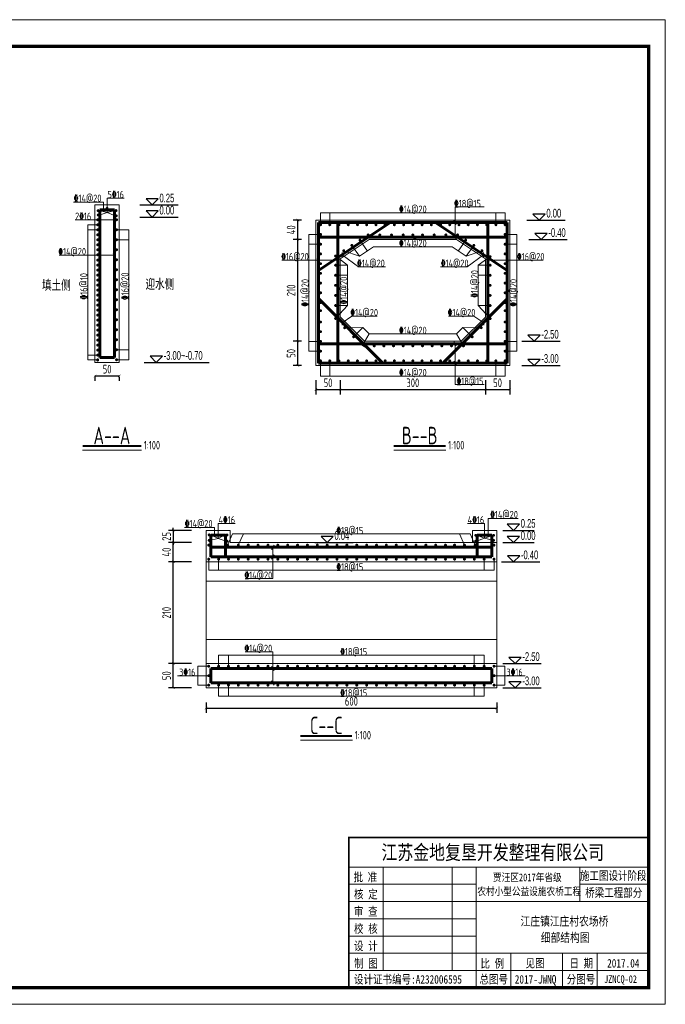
# Model space of a CAD drawing. Header units: inches. Extents: x 97745 to 142261, y 62673 to 100665.
# Tile 9 of 148: x 108122 to 109455, y 62673 to 64705. Entities that reach past the tile are written whole.
import ezdxf
from ezdxf.enums import TextEntityAlignment as Align

# ---------------------------------------------------------------- set-up
doc = ezdxf.new("R2010")
doc.units = ezdxf.units.IN
doc.header["$MEASUREMENT"] = 0
doc.layers.get('0').update_dxf_attribs({"lineweight": 15})
for name, color, linetype, lineweight in [('00、4细实线', 4, 'Continuous', 18), ('BM1', 7, 'Continuous', 15), ('文字', 7, 'Continuous', 20), ('标注', 3, 'Continuous', 18), ('细线', 7, 'Continuous', 25), ('钢筋', 1, 'Continuous', 60)]:
    doc.layers.add(name, color=color, linetype=linetype, lineweight=lineweight)
for name, color, linetype in [('1', 7, 'Continuous'), ('dim', 4, 'Continuous'), ('断面标高标注', 3, 'Continuous')]:
    doc.layers.add(name, color=color, linetype=linetype)
doc.styles.add('02、常用', font='tssdeng1.shx', dxfattribs={"width": 0.75, "bigfont": 'hztxt-01.shx'})
doc.styles.add('03、he-e', font='hztxt_e.shx', dxfattribs={"width": 0.65, "bigfont": 'hztxt.shx'})
doc.styles.add('HZTXT', font='tssdeng.shx', dxfattribs={"width": 0.75, "bigfont": 'hztxt.shx'})
doc.styles.add('三级钢', font='tssdeng.shx', dxfattribs={"width": 0.7, "height": 30, "bigfont": 'hztxt.shx'})
doc.styles.add('图框', font='SIMFANG.TTF', dxfattribs={"width": 0.8, "height": 4})
doc.dimstyles.new('3', dxfattribs={"dimtxt": 25, "dimasz": 12, "dimexe": 10, "dimexo": 30, "dimgap": 5, "dimtad": 1, "dimdec": 0, "dimzin": 0, "dimdsep": 46, "dimtxsty": 'HZTXT', "dimblk": 'ARCHTICK', "dimcen": 0, "dimclrt": 7, "dimazin": 2, "dimtfac": 1, "dimtdec": 0, "dimtix": 1, "dimtmove": 2, "dimatfit": 3, "dimfxl": 250, "dimtolj": 1, "dimtzin": 0, "dimarcsym": 0})

# ---------------------------------------------------------------- blocks, each defined once
blk = doc.blocks.new('_ArchTick')
at = {"color": 0, "linetype": 'ByBlock', "const_width": 0.15}
blk.add_lwpolyline([(-0.5, -0.5), (0.5, 0.5)], dxfattribs=at)
blk = doc.blocks.new('*D1152')
at = {"color": 0, "lineweight": -2}
for p, q in [((108277.4, 63969.9), (108327.4, 63969.9)), ((108277.4, 63967.8), (108277.4, 63959.9)), ((108327.4, 63967.8), (108327.4, 63959.9))]:
    blk.add_line(p, q, dxfattribs=at)
at = {"color": 0, "lineweight": -2, "xscale": 5, "yscale": 5, "zscale": 5, "rotation": 180}
blk.add_blockref('_ArchTick', (108277.4, 63969.9), dxfattribs=at)
at = {"color": 0, "lineweight": -2, "xscale": 5, "yscale": 5, "zscale": 5}
blk.add_blockref('_ArchTick', (108327.4, 63969.9), dxfattribs=at)
at = {"color": 7, "insert": (108302.4, 63983.9), "char_height": 18, "attachment_point": 5, "style": 'HZTXT'}
blk.add_mtext('\\A1;50', dxfattribs=at)
blk = doc.blocks.new('*D1153')
at = {"color": 0, "lineweight": -2}
for p, q in [((108476.7, 63376.2), (108429.1, 63376.2)), ((108439.1, 63326.2), (108439.1, 63376.2)), ((108476.7, 63326.2), (108429.1, 63326.2))]:
    blk.add_line(p, q, dxfattribs=at)
at = {"color": 0, "lineweight": -2, "xscale": 5, "yscale": 5, "zscale": 5}
for p, rotation in [((108439.1, 63376.2), 90), ((108439.1, 63326.2), 270)]:
    blk.add_blockref('_ArchTick', p, dxfattribs=dict(at, rotation=rotation))
at = {"color": 7, "insert": (108425.1, 63351.2), "char_height": 18, "attachment_point": 5, "rotation": 90, "style": 'HZTXT'}
blk.add_mtext('\\A1;50', dxfattribs=at)
blk = doc.blocks.new('*D1154')
at = {"color": 0, "lineweight": -2}
for p, q in [((108476.7, 63586.2), (108429.1, 63586.2)), ((108439.1, 63376.2), (108439.1, 63586.2)), ((108476.7, 63376.2), (108429.1, 63376.2))]:
    blk.add_line(p, q, dxfattribs=at)
at = {"color": 0, "lineweight": -2, "xscale": 5, "yscale": 5, "zscale": 5}
for p, rotation in [((108439.1, 63586.2), 90), ((108439.1, 63376.2), 270)]:
    blk.add_blockref('_ArchTick', p, dxfattribs=dict(at, rotation=rotation))
at = {"color": 7, "insert": (108425.1, 63481.2), "char_height": 18, "attachment_point": 5, "rotation": 90, "style": 'HZTXT'}
blk.add_mtext('\\A1;210', dxfattribs=at)
blk = doc.blocks.new('*D1155')
at = {"color": 0, "lineweight": -2}
for p, q in [((108476.7, 63626.2), (108429.1, 63626.2)), ((108439.1, 63586.2), (108439.1, 63626.2)), ((108476.7, 63586.2), (108429.1, 63586.2))]:
    blk.add_line(p, q, dxfattribs=at)
at = {"color": 0, "lineweight": -2, "xscale": 5, "yscale": 5, "zscale": 5}
for p, rotation in [((108439.1, 63626.2), 90), ((108439.1, 63586.2), 270)]:
    blk.add_blockref('_ArchTick', p, dxfattribs=dict(at, rotation=rotation))
at = {"color": 7, "insert": (108425.1, 63606.2), "char_height": 18, "attachment_point": 5, "rotation": 90, "style": 'HZTXT'}
blk.add_mtext('\\A1;40', dxfattribs=at)
blk = doc.blocks.new('*D1156')
at = {"color": 0, "lineweight": -2}
for p, q in [((108506.7, 63296.2), (108506.7, 63274.3)), ((109106.7, 63296.2), (109106.7, 63274.3)), ((108506.7, 63284.3), (109106.7, 63284.3))]:
    blk.add_line(p, q, dxfattribs=at)
at = {"color": 0, "lineweight": -2, "xscale": 5, "yscale": 5, "zscale": 5, "rotation": 180}
blk.add_blockref('_ArchTick', (108506.7, 63284.3), dxfattribs=at)
at = {"color": 0, "lineweight": -2, "xscale": 5, "yscale": 5, "zscale": 5}
blk.add_blockref('_ArchTick', (109106.7, 63284.3), dxfattribs=at)
at = {"color": 7, "insert": (108806.7, 63298.3), "char_height": 18, "attachment_point": 5, "style": 'HZTXT'}
blk.add_mtext('\\A1;600', dxfattribs=at)
blk = doc.blocks.new('*D1100')
at = {"color": 0, "lineweight": -2}
for p, q in [((108733.4, 63961.5), (108733.4, 63931.8)), ((108783.5, 63961.5), (108783.5, 63931.8)), ((108733.4, 63941.8), (108783.5, 63941.8))]:
    blk.add_line(p, q, dxfattribs=at)
at = {"color": 0, "lineweight": -2, "xscale": 5, "yscale": 5, "zscale": 5, "rotation": 180}
blk.add_blockref('_ArchTick', (108733.4, 63941.8), dxfattribs=at)
at = {"color": 0, "lineweight": -2, "xscale": 5, "yscale": 5, "zscale": 5}
blk.add_blockref('_ArchTick', (108783.5, 63941.8), dxfattribs=at)
at = {"color": 7, "insert": (108758.5, 63955.8), "char_height": 18, "attachment_point": 5, "style": 'HZTXT'}
blk.add_mtext('\\A1;50', dxfattribs=at)
blk = doc.blocks.new('*D1101')
at = {"color": 0, "lineweight": -2}
for p, q in [((108783.5, 63961.5), (108783.5, 63931.8)), ((109083.5, 63961.5), (109083.5, 63931.8)), ((108783.5, 63941.8), (109083.5, 63941.8))]:
    blk.add_line(p, q, dxfattribs=at)
at = {"color": 0, "lineweight": -2, "xscale": 5, "yscale": 5, "zscale": 5, "rotation": 180}
blk.add_blockref('_ArchTick', (108783.5, 63941.8), dxfattribs=at)
at = {"color": 0, "lineweight": -2, "xscale": 5, "yscale": 5, "zscale": 5}
blk.add_blockref('_ArchTick', (109083.5, 63941.8), dxfattribs=at)
at = {"color": 7, "insert": (108933.5, 63955.8), "char_height": 18, "attachment_point": 5, "style": 'HZTXT'}
blk.add_mtext('\\A1;300', dxfattribs=at)
blk = doc.blocks.new('*D1102')
at = {"color": 0, "lineweight": -2}
for p, q in [((109083.5, 63961.5), (109083.5, 63931.8)), ((109133.5, 63961.5), (109133.5, 63931.8)), ((109083.5, 63941.8), (109133.5, 63941.8))]:
    blk.add_line(p, q, dxfattribs=at)
at = {"color": 0, "lineweight": -2, "xscale": 5, "yscale": 5, "zscale": 5, "rotation": 180}
blk.add_blockref('_ArchTick', (109083.5, 63941.8), dxfattribs=at)
at = {"color": 0, "lineweight": -2, "xscale": 5, "yscale": 5, "zscale": 5}
blk.add_blockref('_ArchTick', (109133.5, 63941.8), dxfattribs=at)
at = {"color": 7, "insert": (109108.5, 63955.8), "char_height": 18, "attachment_point": 5, "style": 'HZTXT'}
blk.add_mtext('\\A1;50', dxfattribs=at)
blk = doc.blocks.new('*D1103')
at = {"color": 0, "lineweight": -2}
for p, q in [((108703.5, 64041.5), (108686.3, 64041.5)), ((108696.3, 63991.5), (108696.3, 64041.5)), ((108703.5, 63991.5), (108686.3, 63991.5))]:
    blk.add_line(p, q, dxfattribs=at)
at = {"color": 0, "lineweight": -2, "xscale": 5, "yscale": 5, "zscale": 5}
for p, rotation in [((108696.3, 64041.5), 90), ((108696.3, 63991.5), 270)]:
    blk.add_blockref('_ArchTick', p, dxfattribs=dict(at, rotation=rotation))
at = {"color": 7, "insert": (108682.3, 64016.5), "char_height": 18, "attachment_point": 5, "rotation": 90, "style": 'HZTXT'}
blk.add_mtext('\\A1;50', dxfattribs=at)
blk = doc.blocks.new('*D1104')
at = {"color": 0, "lineweight": -2}
for p, q in [((108703.5, 64251.5), (108686.3, 64251.5)), ((108696.3, 64041.5), (108696.3, 64251.5)), ((108703.5, 64041.5), (108686.3, 64041.5))]:
    blk.add_line(p, q, dxfattribs=at)
at = {"color": 0, "lineweight": -2, "xscale": 5, "yscale": 5, "zscale": 5}
for p, rotation in [((108696.3, 64251.5), 90), ((108696.3, 64041.5), 270)]:
    blk.add_blockref('_ArchTick', p, dxfattribs=dict(at, rotation=rotation))
at = {"color": 7, "insert": (108682.3, 64146.5), "char_height": 18, "attachment_point": 5, "rotation": 90, "style": 'HZTXT'}
blk.add_mtext('\\A1;210', dxfattribs=at)
blk = doc.blocks.new('*D1105')
at = {"color": 0, "lineweight": -2}
for p, q in [((108703.5, 64291.5), (108686.3, 64291.5)), ((108696.3, 64251.5), (108696.3, 64291.5)), ((108703.5, 64251.5), (108686.3, 64251.5))]:
    blk.add_line(p, q, dxfattribs=at)
at = {"color": 0, "lineweight": -2, "xscale": 5, "yscale": 5, "zscale": 5}
for p, rotation in [((108696.3, 64291.5), 90), ((108696.3, 64251.5), 270)]:
    blk.add_blockref('_ArchTick', p, dxfattribs=dict(at, rotation=rotation))
at = {"color": 7, "insert": (108682.3, 64271.5), "char_height": 18, "attachment_point": 5, "rotation": 90, "style": 'HZTXT'}
blk.add_mtext('\\A1;40', dxfattribs=at)
blk = doc.blocks.new('*D1162')
at = {"color": 0, "lineweight": -2}
for p, q in [((108439.1, 63651.2), (108439.1, 63656.2)), ((108476.7, 63651.2), (108429.1, 63651.2)), ((108439.1, 63651.2), (108439.1, 63626.2)), ((108476.7, 63626.2), (108429.1, 63626.2)), ((108439.1, 63626.2), (108439.1, 63621.2))]:
    blk.add_line(p, q, dxfattribs=at)
at = {"color": 0, "lineweight": -2, "xscale": 5, "yscale": 5, "zscale": 5}
for p, rotation in [((108439.1, 63651.2), 270), ((108439.1, 63626.2), 90)]:
    blk.add_blockref('_ArchTick', p, dxfattribs=dict(at, rotation=rotation))
at = {"color": 7, "insert": (108425.1, 63638.7), "char_height": 18, "attachment_point": 5, "rotation": 90, "style": 'HZTXT'}
blk.add_mtext('\\A1;25', dxfattribs=at)

msp = doc.modelspace()

# ---------------------------------------------------------------- linework, layer by layer
at = {"ltscale": 5}
for p, q in [((108373.292, 63816.814), (108251.814, 63816.814)), ((109001.493, 63816.814), (108894.285, 63816.814)), ((108808.69, 63218.314), (108701.482, 63218.314))]:
    msp.add_line(p, q, dxfattribs=at)
at = {"layer": '00、4细实线'}
for p, q in [((108294.815, 64328.648), (108232.83, 64328.648)), ((108294.815, 64312.802), (108294.815, 64328.648)), ((108302.709, 64307.428), (108302.709, 64336.721)), ((108302.709, 64336.721), (108337.42, 64336.721)), ((108277.4, 64297.802), (108277.4, 64322.802)), ((108277.4, 64322.802), (108327.4, 64322.802)), ((108302.709, 64307.428), (108285.616, 64311.217)), ((108302.709, 64307.428), (108285.714, 64302.063)), ((108302.709, 64307.428), (108319.101, 64311.217)), ((108302.709, 64307.428), (108319.101, 64300.436)), ((108327.4, 64322.802), (108327.4, 64297.802)), ((108743.046, 64281.998), (108743.046, 64306.498)), ((108762.096, 64281.998), (108762.096, 64306.498)), ((109020.834, 64256.499), (109020.834, 64318.825)), ((109020.834, 64318.825), (109080.699, 64318.825)), ((109104.995, 64281.998), (109104.995, 64306.498)), ((109124.045, 64281.998), (109124.045, 64306.498)), ((108321.9, 64292.303), (108236.351, 64292.303)), ((108277.4, 64297.802), (108277.4, 63997.802)), ((108327.4, 64297.802), (108327.4, 63997.802)), ((109018.381, 64290.747), (109023.288, 64282.248)), ((108282.899, 64281.981), (108262.4, 64281.981)), ((108282.899, 64271.66), (108262.4, 64271.66)), ((108321.9, 64271.66), (108347.4, 64271.66)), ((108321.9, 64251.017), (108347.4, 64251.017)), ((108743.046, 64261.926), (108718.546, 64261.926)), ((108783.546, 64211.498), (108843.546, 64251.498)), ((108824.448, 64250.142), (108840.054, 64227.794)), ((109018.381, 64260.748), (109023.288, 64252.249)), ((109083.546, 64211.498), (109023.546, 64251.498)), ((109042.643, 64250.142), (109027.037, 64227.794)), ((109124.045, 64261.926), (109148.546, 64261.926)), ((108314.947, 64223.597), (108319.854, 64215.098)), ((108743.046, 64241.855), (108718.546, 64241.855)), ((108787.448, 64215.243), (108787.448, 64224.974)), ((108790.846, 64228.429), (108823.253, 64216.937)), ((108807.647, 64239.286), (108823.253, 64216.937)), ((109059.444, 64239.286), (109043.838, 64216.937)), ((109076.245, 64228.429), (109043.838, 64216.937)), ((109079.644, 64215.243), (109079.644, 64224.974)), ((109124.045, 64241.855), (109148.546, 64241.855)), ((108317.4, 64219.348), (108203.223, 64219.348)), ((108778.545, 64209), (108664.681, 64209)), ((108736.093, 64213.25), (108741, 64204.751)), ((108774.045, 64217.573), (108798.546, 64198.544)), ((108776.092, 64213.25), (108780.999, 64204.751)), ((108787.448, 64220.109), (108821.561, 64195.014)), ((109079.644, 64220.109), (109045.53, 64195.014)), ((109093.046, 64216.153), (109068.546, 64198.544)), ((109086.093, 64213.25), (109091, 64204.751)), ((109088.546, 64209), (109202.41, 64209)), ((109126.092, 64213.25), (109130.999, 64204.751)), ((108774.045, 64198.544), (108798.546, 64198.544)), ((108821.561, 64195.014), (108876.774, 64195.014)), ((109045.53, 64195.014), (108990.317, 64195.014)), ((109093.046, 64198.544), (109068.546, 64198.544)), ((108774.045, 64177.726), (108798.546, 64177.726)), ((109093.046, 64177.726), (109068.546, 64177.726)), ((108774.045, 64115.271), (108798.546, 64115.271)), ((108798.546, 64115.18), (108774.045, 64088.572)), ((109093.046, 64115.271), (109068.546, 64115.271)), ((108833.754, 64041.498), (108783.546, 64091.706)), ((108787.552, 64079.786), (108807.594, 64093.301)), ((108787.552, 64084.652), (108787.552, 64074.921)), ((108807.594, 64093.301), (108860.138, 64093.301)), ((109059.705, 64093.301), (109007.161, 64093.301)), ((109033.545, 64041.498), (109083.546, 64091.499)), ((109079.747, 64079.786), (109059.705, 64093.301)), ((109079.747, 64084.652), (109079.747, 64074.921)), ((108811.255, 64050.694), (108830.281, 64069.72)), ((109056.044, 64050.694), (109037.018, 64069.72)), ((108743.046, 64041.141), (108718.546, 64041.141)), ((109018.381, 64040.747), (109023.288, 64032.248)), ((109038.049, 64031.998), (109023.796, 64056.498)), ((109124.045, 64041.141), (109148.546, 64041.141)), ((108321.9, 64023.945), (108347.4, 64023.945)), ((108743.046, 64021.07), (108718.546, 64021.07)), ((109020.834, 64036.498), (109020.834, 63951.981)), ((109124.045, 64021.07), (109148.546, 64021.07)), ((108282.899, 64012.918), (108262.4, 64012.918)), ((108282.899, 64003.302), (108262.4, 64003.302)), ((108321.9, 64003.302), (108347.4, 64003.302)), ((108743.046, 64000.999), (108743.046, 63969.391)), ((108762.096, 64000.999), (108762.096, 63969.391)), ((109018.381, 64000.748), (109023.288, 63992.249)), ((109104.995, 64000.999), (109104.995, 63969.391)), ((109124.045, 64000.999), (109124.045, 63969.391)), ((108277.4, 63997.802), (108327.4, 63997.802)), ((109020.834, 63951.981), (109080.699, 63951.981)), ((109089.248, 63641.201), (109089.248, 63675.943)), ((109089.248, 63675.943), (109151.233, 63675.943)), ((108524.078, 63657.046), (108462.093, 63657.046)), ((108524.078, 63641.201), (108524.078, 63657.046)), ((108531.972, 63634.139), (108531.972, 63665.119)), ((108531.972, 63665.119), (108566.683, 63665.119)), ((109081.354, 63665.119), (109046.643, 63665.119)), ((109081.354, 63635.248), (109081.354, 63665.119)), ((108506.663, 63626.201), (108506.663, 63651.201)), ((108506.663, 63651.201), (108556.663, 63651.201)), ((108531.972, 63634.139), (108513.091, 63643.021)), ((108531.972, 63634.139), (108513.189, 63630.461)), ((108531.972, 63634.139), (108548.364, 63643.021)), ((108531.972, 63634.139), (108548.364, 63628.834)), ((108551.164, 63620.701), (108561.552, 63643.701)), ((108556.663, 63651.201), (108556.663, 63626.201)), ((108561.552, 63643.701), (109051.774, 63643.701)), ((108573.288, 63620.701), (108583.676, 63643.701)), ((109040.038, 63620.701), (109029.65, 63643.701)), ((109062.163, 63620.701), (109051.774, 63643.701)), ((109106.663, 63651.201), (109056.663, 63651.201)), ((109056.663, 63651.201), (109056.663, 63626.201)), ((109081.354, 63635.248), (109064.962, 63640.95)), ((109081.354, 63635.248), (109064.962, 63628.834)), ((109081.354, 63635.248), (109100.235, 63640.95)), ((109081.354, 63635.248), (109100.137, 63630.461)), ((109106.663, 63626.201), (109106.663, 63651.201)), ((108506.663, 63626.201), (108506.663, 63376.201)), ((108646.957, 63620.451), (108642.05, 63611.952)), ((108644.503, 63616.201), (108644.503, 63551.563)), ((108646.957, 63600.45), (108642.05, 63591.951)), ((108512.163, 63591.7), (108512.163, 63568.701)), ((108532.538, 63591.7), (108532.538, 63568.701)), ((109080.789, 63591.7), (109080.789, 63568.701)), ((109101.164, 63591.7), (109101.164, 63568.701)), ((109106.663, 63586.201), (109106.663, 63376.201)), ((109101.164, 63568.701), (108512.163, 63568.701)), ((108644.503, 63551.563), (108588.39, 63551.563)), ((108532.538, 63370.701), (108532.538, 63393.701)), ((108552.913, 63370.701), (108552.913, 63393.701)), ((108644.503, 63400.484), (108588.39, 63400.484)), ((108644.503, 63336.2), (108644.503, 63400.484)), ((109060.414, 63370.701), (109060.414, 63393.701)), ((109080.789, 63370.701), (109080.789, 63393.701)), ((108512.163, 63370.701), (108489.898, 63370.701)), ((108489.898, 63370.701), (108489.898, 63331.7)), ((108646.957, 63361.952), (108642.05, 63370.451)), ((109101.164, 63370.701), (109123.428, 63370.701)), ((109123.428, 63370.701), (109123.428, 63331.7)), ((108489.898, 63351.201), (108447.755, 63351.201)), ((108512.163, 63351.201), (108489.898, 63351.201)), ((109101.164, 63351.201), (109123.428, 63351.201)), ((109123.428, 63351.201), (109165.571, 63351.201)), ((108512.163, 63331.7), (108489.898, 63331.7)), ((108532.538, 63331.7), (108532.538, 63308.701)), ((108552.913, 63331.7), (108552.913, 63308.701)), ((108646.957, 63331.951), (108642.05, 63340.45)), ((109060.414, 63331.7), (109060.414, 63308.701)), ((109080.789, 63331.7), (109080.789, 63308.701)), ((109101.164, 63331.7), (109123.428, 63331.7))]:
    msp.add_line(p, q, dxfattribs=at)
for points in [[(108743.046, 64306.498), (109124.045, 64306.498)], [(108262.4, 64003.302), (108262.4, 64281.981)], [(108347.4, 64271.66), (108347.4, 64003.302)], [(108718.546, 64021.07), (108718.546, 64261.926)], [(108843.546, 64251.498), (109023.546, 64251.498)], [(109148.546, 64261.926), (109148.546, 64021.07)], [(108823.253, 64216.937), (108852.594, 64236.498), (109014.497, 64236.498)], [(109043.838, 64216.937), (109014.497, 64236.498), (108852.594, 64236.498)], [(108783.546, 64091.706), (108783.546, 64211.498)], [(109083.546, 64211.498), (109083.546, 64091.499)], [(108798.546, 64115.18), (108798.546, 64198.544)], [(109068.546, 64198.544), (109068.546, 64115.271), (109093.254, 64088.572)], [(109023.796, 64056.498), (108843.503, 64056.498), (108830.281, 64069.72), (108792.702, 64069.391)], [(108829.25, 64031.998), (108843.503, 64056.498), (109023.796, 64056.498), (109037.018, 64069.72), (109074.597, 64069.391)], [(109033.545, 64041.498), (108833.754, 64041.498)], [(109124.045, 63969.391), (108743.046, 63969.391)], [(108556.663, 63626.201), (109106.663, 63626.201), (109106.663, 63626.201), (109106.663, 63626.201), (109106.663, 63626.201), (109106.663, 63586.201), (108506.663, 63586.201)], [(109106.663, 63546.201), (108506.663, 63546.201)], [(109106.663, 63426.201), (108506.663, 63426.201)], [(109080.789, 63393.701), (108532.538, 63393.701)], [(108532.538, 63308.701), (109080.789, 63308.701)]]:
    msp.add_lwpolyline(points, dxfattribs=at)
for points in [[(108733.546, 64291.498), (109133.546, 64291.498), (109133.546, 63991.498), (108733.546, 63991.498)], [(108506.663, 63326.201), (109106.663, 63326.201), (109106.663, 63376.201), (108506.663, 63376.201)]]:
    msp.add_lwpolyline(points, close=True, dxfattribs=at)
at = {"layer": 'BM1', "color": 0, "linetype": 'Continuous'}
for p, q in [((108801.168, 63017.277), (109420.525, 63017.277)), ((108801.168, 63017.277), (108801.168, 62707.09)), ((108801.168, 62707.09), (108801.168, 63017.277)), ((108801.168, 62956.257), (109420.525, 62956.257)), ((108872.359, 62742.685), (108872.359, 62956.257)), ((109014.74, 62956.257), (109014.74, 62742.685)), ((109064.573, 62956.257), (109064.573, 62707.09)), ((109278.144, 62885.066), (109278.144, 62956.257)), ((108801.168, 62920.661), (109064.573, 62920.661)), ((109278.144, 62920.661), (109420.525, 62920.661)), ((108801.168, 62885.066), (109420.525, 62885.066)), ((108801.168, 62849.471), (109064.573, 62849.471)), ((108801.168, 62813.876), (109064.573, 62813.876)), ((108801.168, 62778.281), (109420.525, 62778.281)), ((109135.763, 62778.281), (109135.763, 62707.09)), ((109242.549, 62778.281), (109242.549, 62707.09)), ((109313.739, 62778.281), (109313.739, 62742.685)), ((109313.739, 62707.09), (109313.739, 62778.281)), ((108801.168, 62742.685), (109420.525, 62742.685))]:
    msp.add_line(p, q, dxfattribs=at)
at = {"layer": 'BM1', "const_width": 0.677}
msp.add_lwpolyline([(106581.324, 64704.908), (109454.379, 64704.908), (109454.379, 62673.236), (106581.324, 62673.236), (106581.324, 64704.908)], dxfattribs=at)
at = {"layer": 'BM1'}
msp.add_lwpolyline([(106581.324, 64704.908), (109454.379, 64704.908), (109454.379, 62673.236), (106581.324, 62673.236)], close=True, dxfattribs=at)
at = {"layer": 'BM1', "color": 0, "linetype": 'Continuous', "const_width": 6.771}
msp.add_lwpolyline([(106694.981, 62707.09), (106694.981, 64650.531), (109420.525, 64650.531), (109420.525, 62707.09)], close=True, dxfattribs=at)
at = {"layer": 'BM1', "color": 0, "linetype": 'Continuous', "const_width": 3.56}
msp.add_lwpolyline([(109420.525, 63017.277), (108801.168, 63017.277), (108801.168, 62707.09)], dxfattribs=at)
at = {"layer": 'dim'}
for p, q in [((108370.218, 64322.802), (108449.399, 64322.802)), ((108370.218, 64297.802), (108449.399, 64297.802))]:
    msp.add_line(p, q, dxfattribs=at)
for points in [[(108382.82, 64335.4), (108395.418, 64322.802), (108408.017, 64335.4)], [(108382.82, 64310.4), (108395.418, 64297.802), (108408.017, 64310.4)]]:
    msp.add_lwpolyline(points, close=True, dxfattribs=at)
at = {"layer": '断面标高标注'}
for p, q in [((109168.966, 64291.498), (109248.147, 64291.498)), ((109173.048, 64251.498), (109252.229, 64251.498)), ((109158.535, 64041.498), (109237.716, 64041.498)), ((108378.796, 63997.802), (108512.796, 63997.802)), ((109158.535, 63991.498), (109237.716, 63991.498)), ((109119.011, 63651.201), (109184.313, 63651.201)), ((108731.463, 63626.201), (108810.644, 63626.201)), ((109119.011, 63626.201), (109184.313, 63626.201)), ((109116.426, 63586.201), (109195.606, 63586.201)), ((109119.417, 63376.201), (109198.597, 63376.201)), ((109119.327, 63326.201), (109198.508, 63326.201))]:
    msp.add_line(p, q, dxfattribs=at)
for points in [[(109181.568, 64304.096), (109194.166, 64291.498), (109206.764, 64304.096)], [(109185.65, 64264.096), (109198.248, 64251.498), (109210.846, 64264.096)], [(109171.137, 64054.096), (109183.735, 64041.498), (109196.333, 64054.096)], [(108391.398, 64010.4), (108403.996, 63997.802), (108416.594, 64010.4)], [(109171.137, 64004.096), (109183.735, 63991.498), (109196.333, 64004.096)], [(109128.598, 63663.799), (109141.196, 63651.201), (109153.795, 63663.799)], [(108744.065, 63638.799), (108756.663, 63626.201), (108769.261, 63638.799)], [(109128.598, 63638.799), (109141.196, 63626.201), (109153.795, 63638.799)], [(109129.027, 63598.799), (109141.626, 63586.201), (109154.224, 63598.799)], [(109132.019, 63388.799), (109144.617, 63376.201), (109157.215, 63388.799)], [(109131.929, 63338.799), (109144.527, 63326.201), (109157.125, 63338.799)]]:
    msp.add_lwpolyline(points, close=True, dxfattribs=at)
at = {"layer": '细线', "ltscale": 5, "const_width": 4}
for points in [[(108251.814, 63825.072), (108372.884, 63825.072)], [(108894.285, 63825.072), (109001.085, 63825.072)], [(108701.482, 63226.573), (108808.282, 63226.573)]]:
    msp.add_lwpolyline(points, dxfattribs=at)
at = {"layer": '钢筋'}
for p, q in [((108287.399, 64312.802), (108317.4, 64312.802)), ((108287.399, 64251.512), (108287.399, 64312.802)), ((108317.4, 64312.802), (108317.4, 64251.512)), ((108287.399, 64007.802), (108287.399, 64287.803)), ((108317.4, 64287.803), (108317.4, 64007.802)), ((108738.546, 64286.498), (109128.545, 64286.498)), ((108738.546, 63996.499), (108738.546, 64286.498)), ((108738.546, 64187.507), (108887.032, 64286.498)), ((108778.545, 63996.499), (108778.545, 64286.498)), ((109128.546, 64187.507), (108980.06, 64286.498)), ((109088.546, 64286.498), (109088.546, 63996.499)), ((109128.545, 64286.498), (109128.545, 63996.499)), ((108738.546, 64256.499), (109128.545, 64256.499)), ((108871.683, 63996.498), (108738.65, 64129.532)), ((108995.616, 63996.498), (109128.65, 64129.532)), ((109128.545, 64036.498), (108738.546, 64036.498)), ((108317.4, 64007.802), (108287.399, 64007.802)), ((109128.545, 63996.499), (108738.546, 63996.499)), ((108516.663, 63641.201), (108546.664, 63641.201)), ((108516.663, 63596.2), (108516.663, 63641.201)), ((108546.664, 63641.201), (108546.664, 63596.2)), ((109096.664, 63641.201), (109066.662, 63641.201)), ((109066.662, 63641.201), (109066.662, 63596.2)), ((109096.664, 63596.2), (109096.664, 63641.201)), ((108516.663, 63616.201), (109096.664, 63616.201)), ((108516.663, 63596.2), (108516.663, 63616.201)), ((109096.664, 63616.201), (109096.664, 63596.2)), ((109096.664, 63596.2), (108516.663, 63596.2)), ((109096.664, 63366.201), (108516.663, 63366.201)), ((108516.663, 63366.201), (108516.663, 63336.2)), ((109096.664, 63336.2), (109096.664, 63366.201)), ((108516.663, 63336.2), (109096.664, 63336.2))]:
    msp.add_line(p, q, dxfattribs=at)
at = {"layer": '钢筋', "const_width": 3}
for points in [[(108282.429, 64311.217, 1), (108285.429, 64311.217, 1)], [(108282.527, 64302.063, 1), (108285.527, 64302.063, 1)], [(108300.772, 64315.839, 1), (108303.772, 64315.839, 1)], [(108319.397, 64311.217, 1), (108322.397, 64311.217, 1)], [(108281.399, 64292.303, 1), (108284.399, 64292.303, 1)], [(108281.399, 64281.981, 1), (108284.399, 64281.981, 1)], [(108319.673, 64300.436, 1), (108322.673, 64300.436, 1)], [(108320.4, 64292.303, 1), (108323.4, 64292.303, 1)], [(108741.546, 64281.998, 1), (108744.546, 64281.998, 1)], [(108760.596, 64281.998, 1), (108763.596, 64281.998, 1)], [(108779.646, 64281.998, 1), (108782.646, 64281.998, 1)], [(108798.696, 64281.998, 1), (108801.696, 64281.998, 1)], [(108817.746, 64281.998, 1), (108820.746, 64281.998, 1)], [(108836.796, 64281.998, 1), (108839.796, 64281.998, 1)], [(108855.846, 64281.998, 1), (108858.846, 64281.998, 1)], [(108874.896, 64281.998, 1), (108877.896, 64281.998, 1)], [(108893.946, 64281.998, 1), (108896.946, 64281.998, 1)], [(108912.996, 64281.998, 1), (108915.996, 64281.998, 1)], [(108932.046, 64281.998, 1), (108935.046, 64281.998, 1)], [(108951.096, 64281.998, 1), (108954.096, 64281.998, 1)], [(108970.146, 64281.998, 1), (108973.146, 64281.998, 1)], [(108989.196, 64281.998, 1), (108992.196, 64281.998, 1)], [(109008.245, 64281.998, 1), (109011.245, 64281.998, 1)], [(109027.295, 64281.998, 1), (109030.295, 64281.998, 1)], [(109046.345, 64281.998, 1), (109049.345, 64281.998, 1)], [(109065.395, 64281.998, 1), (109068.395, 64281.998, 1)], [(109084.445, 64281.998, 1), (109087.445, 64281.998, 1)], [(109103.495, 64281.998, 1), (109106.495, 64281.998, 1)], [(109122.545, 64281.998, 1), (109125.545, 64281.998, 1)], [(108281.399, 64271.66, 1), (108284.399, 64271.66, 1)], [(108281.399, 64261.338, 1), (108284.399, 64261.338, 1)], [(108320.4, 64271.66, 1), (108323.4, 64271.66, 1)], [(108741.546, 64261.926, 1), (108744.546, 64261.926, 1)], [(108839.749, 64260.999, 1), (108842.749, 64260.999, 1)], [(108863.869, 64260.999, 1), (108866.869, 64260.999, 1)], [(108887.988, 64260.999, 1), (108890.988, 64260.999, 1)], [(108912.108, 64260.999, 1), (108915.108, 64260.999, 1)], [(108932.046, 64260.999, 1), (108935.046, 64260.999, 1)], [(108951.983, 64260.999, 1), (108954.983, 64260.999, 1)], [(108976.103, 64260.999, 1), (108979.103, 64260.999, 1)], [(109000.223, 64260.999, 1), (109003.223, 64260.999, 1)], [(109027.342, 64260.999, -1), (109024.342, 64260.999, -1)], [(109122.545, 64261.926, 1), (109125.545, 64261.926, 1)], [(108281.399, 64251.017, 1), (108284.399, 64251.017, 1)], [(108281.399, 64240.695, 1), (108284.399, 64240.695, 1)], [(108281.399, 64240.695, 1), (108284.399, 64240.695, 1)], [(108320.4, 64251.017, 1), (108323.4, 64251.017, 1)], [(108741.546, 64241.855, 1), (108744.546, 64241.855, 1)], [(108822.948, 64250.142, 1), (108825.948, 64250.142, 1)], [(109044.143, 64250.142, -1), (109041.143, 64250.142, -1)], [(109122.545, 64241.855, 1), (109125.545, 64241.855, 1)], [(108281.399, 64230.374, 1), (108284.399, 64230.374, 1)], [(108281.399, 64220.053, 1), (108284.399, 64220.053, 1)], [(108281.399, 64220.053, 1), (108284.399, 64220.053, 1)], [(108320.4, 64230.374, 1), (108323.4, 64230.374, 1)], [(108741.546, 64221.784, 1), (108744.546, 64221.784, 1)], [(108789.346, 64228.429, 1), (108792.346, 64228.429, 1)], [(108806.147, 64239.286, 1), (108809.147, 64239.286, 1)], [(109060.944, 64239.286, -1), (109057.944, 64239.286, -1)], [(109077.745, 64228.429, -1), (109074.745, 64228.429, -1)], [(109122.545, 64221.784, 1), (109125.545, 64221.784, 1)], [(108281.399, 64209.026, 1), (108284.399, 64209.026, 1)], [(108320.4, 64209.731, 1), (108323.4, 64209.731, 1)], [(108741.546, 64201.712, 1), (108744.546, 64201.712, 1)], [(108772.545, 64217.573, 1), (108775.545, 64217.573, 1)], [(109091.546, 64216.153, 1), (109094.546, 64216.153, 1)], [(109122.545, 64201.712, 1), (109125.545, 64201.712, 1)], [(108281.399, 64198.705, 1), (108284.399, 64198.705, 1)], [(108281.399, 64188.383, 1), (108284.399, 64188.383, 1)], [(108320.4, 64189.088, 1), (108323.4, 64189.088, 1)], [(108741.546, 64181.641, 1), (108744.546, 64181.641, 1)], [(108772.545, 64198.544, 1), (108775.545, 64198.544, 1)], [(109091.546, 64198.544, 1), (109094.546, 64198.544, 1)], [(109122.545, 64181.641, 1), (109125.545, 64181.641, 1)], [(108281.399, 64178.062, 1), (108284.399, 64178.062, 1)], [(108281.399, 64167.74, 1), (108284.399, 64167.74, 1)], [(108281.399, 64167.74, 1), (108284.399, 64167.74, 1)], [(108320.4, 64168.445, 1), (108323.4, 64168.445, 1)], [(108741.546, 64161.569, 1), (108744.546, 64161.569, 1)], [(108772.545, 64177.726, 1), (108775.545, 64177.726, 1)], [(109091.546, 64177.726, 1), (109094.546, 64177.726, 1)], [(109122.545, 64161.569, 1), (109125.545, 64161.569, 1)], [(108281.399, 64157.419, 1), (108284.399, 64157.419, 1)], [(108281.399, 64147.097, 1), (108284.399, 64147.097, 1)], [(108281.399, 64147.097, 1), (108284.399, 64147.097, 1)], [(108320.4, 64147.802, 1), (108323.4, 64147.802, 1)], [(108741.546, 64141.498, 1), (108744.546, 64141.498, 1)], [(108772.545, 64156.907, 1), (108775.545, 64156.907, 1)], [(109091.546, 64156.907, 1), (109094.546, 64156.907, 1)], [(109122.545, 64141.498, 1), (109125.545, 64141.498, 1)], [(108281.399, 64136.776, 1), (108284.399, 64136.776, 1)], [(108281.399, 64126.454, 1), (108284.399, 64126.454, 1)], [(108320.4, 64127.159, 1), (108323.4, 64127.159, 1)], [(108741.546, 64121.427, 1), (108744.546, 64121.427, 1)], [(108772.545, 64136.089, 1), (108775.545, 64136.089, 1)], [(109091.546, 64136.089, 1), (109094.546, 64136.089, 1)], [(109122.545, 64121.427, 1), (109125.545, 64121.427, 1)], [(108281.399, 64116.133, 1), (108284.399, 64116.133, 1)], [(108281.399, 64105.812, 1), (108284.399, 64105.812, 1)], [(108320.4, 64106.516, 1), (108323.4, 64106.516, 1)], [(108741.546, 64104.641, 1), (108744.546, 64104.641, 1)], [(108772.545, 64115.271, 1), (108775.545, 64115.271, 1)], [(109091.546, 64115.271, 1), (109094.546, 64115.271, 1)], [(109122.545, 64104.641, 1), (109125.545, 64104.641, 1)], [(108281.399, 64095.49, 1), (108284.399, 64095.49, 1)], [(108281.399, 64095.49, 1), (108284.399, 64095.49, 1)], [(108281.399, 64085.169, 1), (108284.399, 64085.169, 1)], [(108320.4, 64085.873, 1), (108323.4, 64085.873, 1)], [(108741.546, 64081.284, 1), (108744.546, 64081.284, 1)], [(108772.545, 64088.572, 1), (108775.545, 64088.572, 1)], [(109091.546, 64088.314, 1), (109094.546, 64088.314, 1)], [(109122.545, 64081.284, 1), (109125.545, 64081.284, 1)], [(108281.399, 64074.847, 1), (108284.399, 64074.847, 1)], [(108281.399, 64074.847, 1), (108284.399, 64074.847, 1)], [(108281.399, 64064.526, 1), (108284.399, 64064.526, 1)], [(108320.4, 64065.231, 1), (108323.4, 64065.231, 1)], [(108741.546, 64061.213, 1), (108744.546, 64061.213, 1)], [(108791.202, 64069.391, 1), (108794.202, 64069.391, 1)], [(109076.097, 64069.391, -1), (109073.097, 64069.391, -1)], [(109122.545, 64061.213, 1), (109125.545, 64061.213, 1)], [(108281.399, 64054.204, 1), (108284.399, 64054.204, 1)], [(108281.399, 64043.883, 1), (108284.399, 64043.883, 1)], [(108320.4, 64044.588, 1), (108323.4, 64044.588, 1)], [(108741.546, 64041.141, 1), (108744.546, 64041.141, 1)], [(108809.755, 64050.694, 1), (108812.755, 64050.694, 1)], [(109057.544, 64050.694, -1), (109054.544, 64050.694, -1)], [(109122.545, 64041.141, 1), (109125.545, 64041.141, 1)], [(108281.399, 64033.561, 1), (108284.399, 64033.561, 1)], [(108281.399, 64023.24, 1), (108284.399, 64023.24, 1)], [(108281.399, 64023.24, 1), (108284.399, 64023.24, 1)], [(108320.4, 64023.945, 1), (108323.4, 64023.945, 1)], [(108741.546, 64021.07, 1), (108744.546, 64021.07, 1)], [(108832.358, 64031.998, 1), (108835.358, 64031.998, 1)], [(108852.295, 64031.998, 1), (108855.295, 64031.998, 1)], [(108872.233, 64031.998, 1), (108875.233, 64031.998, 1)], [(108892.171, 64031.998, 1), (108895.171, 64031.998, 1)], [(108912.108, 64031.998, 1), (108915.108, 64031.998, 1)], [(108932.046, 64031.998, 1), (108935.046, 64031.998, 1)], [(108951.983, 64031.998, 1), (108954.983, 64031.998, 1)], [(108971.921, 64031.998, 1), (108974.921, 64031.998, 1)], [(108991.858, 64031.998, 1), (108994.858, 64031.998, 1)], [(109011.796, 64031.998, 1), (109014.796, 64031.998, 1)], [(109039.549, 64031.998, -1), (109036.549, 64031.998, -1)], [(109122.545, 64021.07, 1), (109125.545, 64021.07, 1)], [(108281.399, 64012.918, 1), (108284.399, 64012.918, 1)], [(108281.399, 64003.302, 1), (108284.399, 64003.302, 1)], [(108281.399, 64002.597, 1), (108284.399, 64002.597, 1)], [(108281.399, 64002.597, 1), (108284.399, 64002.597, 1)], [(108320.4, 64003.302, 1), (108323.4, 64003.302, 1)], [(108741.546, 64000.999, 1), (108744.546, 64000.999, 1)], [(108760.596, 64000.999, 1), (108763.596, 64000.999, 1)], [(108779.646, 64000.999, 1), (108782.646, 64000.999, 1)], [(108798.696, 64000.999, 1), (108801.696, 64000.999, 1)], [(108817.746, 64000.999, 1), (108820.746, 64000.999, 1)], [(108836.796, 64000.999, 1), (108839.796, 64000.999, 1)], [(108855.846, 64000.999, 1), (108858.846, 64000.999, 1)], [(108874.896, 64000.999, 1), (108877.896, 64000.999, 1)], [(108893.946, 64000.999, 1), (108896.946, 64000.999, 1)], [(108912.996, 64000.999, 1), (108915.996, 64000.999, 1)], [(108932.046, 64000.999, 1), (108935.046, 64000.999, 1)], [(108951.096, 64000.999, 1), (108954.096, 64000.999, 1)], [(108970.146, 64000.999, 1), (108973.146, 64000.999, 1)], [(108989.196, 64000.999, 1), (108992.196, 64000.999, 1)], [(109008.245, 64000.999, 1), (109011.245, 64000.999, 1)], [(109027.295, 64000.999, 1), (109030.295, 64000.999, 1)], [(109046.345, 64000.999, 1), (109049.345, 64000.999, 1)], [(109065.395, 64000.999, 1), (109068.395, 64000.999, 1)], [(109084.445, 64000.999, 1), (109087.445, 64000.999, 1)], [(109103.495, 64000.999, 1), (109106.495, 64000.999, 1)], [(109122.545, 64000.999, 1), (109125.545, 64000.999, 1)], [(108511.591, 63641.803, 1), (108514.591, 63641.803, 1)], [(108511.689, 63630.461, 1), (108514.689, 63630.461, 1)], [(108548.458, 63641.532, 1), (108551.458, 63641.532, 1)], [(109064.868, 63640.95, -1), (109061.868, 63640.95, -1)], [(109101.637, 63630.461, -1), (109098.637, 63630.461, -1)], [(109101.735, 63640.95, -1), (109098.735, 63640.95, -1)], [(108510.663, 63620.701, 1), (108513.663, 63620.701, 1)], [(108548.458, 63628.834, 1), (108551.458, 63628.834, 1)], [(108549.664, 63620.701, 1), (108552.664, 63620.701, 1)], [(108549.664, 63620.701, 1), (108552.664, 63620.701, 1)], [(108571.788, 63620.701, -1), (108574.788, 63620.701, -1)], [(108592.163, 63620.701, -1), (108595.163, 63620.701, -1)], [(108612.538, 63620.701, -1), (108615.538, 63620.701, -1)], [(108632.913, 63620.701, -1), (108635.913, 63620.701, -1)], [(108653.288, 63620.701, -1), (108656.288, 63620.701, -1)], [(108673.663, 63620.701, -1), (108676.663, 63620.701, -1)], [(108694.038, 63620.701, -1), (108697.038, 63620.701, -1)], [(108714.413, 63620.701, -1), (108717.413, 63620.701, -1)], [(108734.788, 63620.701, -1), (108737.788, 63620.701, -1)], [(108755.163, 63620.701, -1), (108758.163, 63620.701, -1)], [(108775.538, 63620.701, -1), (108778.538, 63620.701, -1)], [(108795.913, 63620.701, -1), (108798.913, 63620.701, -1)], [(108816.288, 63620.701, -1), (108819.288, 63620.701, -1)], [(108836.663, 63620.701, -1), (108839.663, 63620.701, -1)], [(108857.038, 63620.701, -1), (108860.038, 63620.701, -1)], [(108877.413, 63620.701, -1), (108880.413, 63620.701, -1)], [(108897.788, 63620.701, -1), (108900.788, 63620.701, -1)], [(108918.163, 63620.701, -1), (108921.163, 63620.701, -1)], [(108938.538, 63620.701, -1), (108941.538, 63620.701, -1)], [(108958.914, 63620.701, -1), (108961.914, 63620.701, -1)], [(108979.289, 63620.701, -1), (108982.289, 63620.701, -1)], [(108999.45, 63620.701, -1), (109002.45, 63620.701, -1)], [(109018.163, 63620.701, -1), (109021.163, 63620.701, -1)], [(109038.538, 63620.701, -1), (109041.538, 63620.701, -1)], [(109060.663, 63620.701, 1), (109063.663, 63620.701, 1)], [(109060.663, 63620.701, 1), (109063.663, 63620.701, 1)], [(109064.868, 63628.834, -1), (109061.868, 63628.834, -1)], [(109099.664, 63620.701, 1), (109102.664, 63620.701, 1)], [(108510.663, 63591.7, 1), (108513.663, 63591.7, 1)], [(108531.038, 63591.7, 1), (108534.038, 63591.7, 1)], [(108551.413, 63591.7, 1), (108554.413, 63591.7, 1)], [(108571.788, 63591.7, 1), (108574.788, 63591.7, 1)], [(108592.163, 63591.7, 1), (108595.163, 63591.7, 1)], [(108612.538, 63591.7, 1), (108615.538, 63591.7, 1)], [(108632.913, 63591.7, 1), (108635.913, 63591.7, 1)], [(108653.288, 63591.7, 1), (108656.288, 63591.7, 1)], [(108673.663, 63591.7, 1), (108676.663, 63591.7, 1)], [(108694.038, 63591.7, 1), (108697.038, 63591.7, 1)], [(108714.413, 63591.7, 1), (108717.413, 63591.7, 1)], [(108734.788, 63591.7, 1), (108737.788, 63591.7, 1)], [(108755.163, 63591.7, 1), (108758.163, 63591.7, 1)], [(108775.538, 63591.7, 1), (108778.538, 63591.7, 1)], [(108795.913, 63591.7, 1), (108798.913, 63591.7, 1)], [(108816.288, 63591.7, 1), (108819.288, 63591.7, 1)], [(108836.663, 63591.7, 1), (108839.663, 63591.7, 1)], [(108857.038, 63591.7, 1), (108860.038, 63591.7, 1)], [(108877.413, 63591.7, 1), (108880.413, 63591.7, 1)], [(108897.788, 63591.7, 1), (108900.788, 63591.7, 1)], [(108918.163, 63591.7, 1), (108921.163, 63591.7, 1)], [(108938.538, 63591.7, 1), (108941.538, 63591.7, 1)], [(108958.914, 63591.7, 1), (108961.914, 63591.7, 1)], [(108979.289, 63591.7, 1), (108982.289, 63591.7, 1)], [(108999.45, 63591.7, 1), (109002.45, 63591.7, 1)], [(109018.163, 63591.7, 1), (109021.163, 63591.7, 1)], [(109038.538, 63591.7, 1), (109041.538, 63591.7, 1)], [(109058.914, 63591.7, 1), (109061.914, 63591.7, 1)], [(109079.289, 63591.7, 1), (109082.289, 63591.7, 1)], [(109099.664, 63591.7, 1), (109102.664, 63591.7, 1)], [(108510.663, 63370.701, 1), (108513.663, 63370.701, 1)], [(108531.038, 63370.701, 1), (108534.038, 63370.701, 1)], [(108551.413, 63370.701, 1), (108554.413, 63370.701, 1)], [(108571.788, 63370.701, 1), (108574.788, 63370.701, 1)], [(108592.163, 63370.701, 1), (108595.163, 63370.701, 1)], [(108612.538, 63370.701, 1), (108615.538, 63370.701, 1)], [(108632.913, 63370.701, 1), (108635.913, 63370.701, 1)], [(108653.288, 63370.701, 1), (108656.288, 63370.701, 1)], [(108673.663, 63370.701, 1), (108676.663, 63370.701, 1)], [(108694.038, 63370.701, 1), (108697.038, 63370.701, 1)], [(108714.413, 63370.701, 1), (108717.413, 63370.701, 1)], [(108734.788, 63370.701, 1), (108737.788, 63370.701, 1)], [(108755.163, 63370.701, 1), (108758.163, 63370.701, 1)], [(108775.538, 63370.701, 1), (108778.538, 63370.701, 1)], [(108795.913, 63370.701, 1), (108798.913, 63370.701, 1)], [(108816.288, 63370.701, 1), (108819.288, 63370.701, 1)], [(108836.663, 63370.701, 1), (108839.663, 63370.701, 1)], [(108857.038, 63370.701, 1), (108860.038, 63370.701, 1)], [(108877.413, 63370.701, 1), (108880.413, 63370.701, 1)], [(108897.788, 63370.701, 1), (108900.788, 63370.701, 1)], [(108918.163, 63370.701, 1), (108921.163, 63370.701, 1)], [(108938.538, 63370.701, 1), (108941.538, 63370.701, 1)], [(108958.914, 63370.701, 1), (108961.914, 63370.701, 1)], [(108979.289, 63370.701, 1), (108982.289, 63370.701, 1)], [(108999.289, 63370.701, 1), (109002.289, 63370.701, 1)], [(109018.163, 63370.701, 1), (109021.163, 63370.701, 1)], [(109038.538, 63370.701, 1), (109041.538, 63370.701, 1)], [(109058.914, 63370.701, 1), (109061.914, 63370.701, 1)], [(109079.289, 63370.701, 1), (109082.289, 63370.701, 1)], [(109099.664, 63370.701, 1), (109102.664, 63370.701, 1)], [(108510.663, 63351.201, 1), (108513.663, 63351.201, 1)], [(109099.664, 63351.201, 1), (109102.664, 63351.201, 1)], [(108510.663, 63331.7, 1), (108513.663, 63331.7, 1)], [(108531.038, 63331.7, 1), (108534.038, 63331.7, 1)], [(108551.413, 63331.7, 1), (108554.413, 63331.7, 1)], [(108571.788, 63331.7, 1), (108574.788, 63331.7, 1)], [(108592.163, 63331.7, 1), (108595.163, 63331.7, 1)], [(108612.538, 63331.7, 1), (108615.538, 63331.7, 1)], [(108632.913, 63331.7, 1), (108635.913, 63331.7, 1)], [(108653.288, 63331.7, 1), (108656.288, 63331.7, 1)], [(108673.663, 63331.7, 1), (108676.663, 63331.7, 1)], [(108694.038, 63331.7, 1), (108697.038, 63331.7, 1)], [(108714.413, 63331.7, 1), (108717.413, 63331.7, 1)], [(108734.788, 63331.7, 1), (108737.788, 63331.7, 1)], [(108755.163, 63331.7, 1), (108758.163, 63331.7, 1)], [(108775.538, 63331.7, 1), (108778.538, 63331.7, 1)], [(108795.913, 63331.7, 1), (108798.913, 63331.7, 1)], [(108816.288, 63331.7, 1), (108819.288, 63331.7, 1)], [(108836.663, 63331.7, 1), (108839.663, 63331.7, 1)], [(108857.038, 63331.7, 1), (108860.038, 63331.7, 1)], [(108877.413, 63331.7, 1), (108880.413, 63331.7, 1)], [(108897.788, 63331.7, 1), (108900.788, 63331.7, 1)], [(108918.163, 63331.7, 1), (108921.163, 63331.7, 1)], [(108938.538, 63331.7, 1), (108941.538, 63331.7, 1)], [(108958.914, 63331.7, 1), (108961.914, 63331.7, 1)], [(108979.289, 63331.7, 1), (108982.289, 63331.7, 1)], [(108999.289, 63331.7, 1), (109002.289, 63331.7, 1)], [(109018.163, 63331.7, 1), (109021.163, 63331.7, 1)], [(109038.538, 63331.7, 1), (109041.538, 63331.7, 1)], [(109058.914, 63331.7, 1), (109061.914, 63331.7, 1)], [(109079.289, 63331.7, 1), (109082.289, 63331.7, 1)], [(109099.664, 63331.7, 1), (109102.664, 63331.7, 1)]]:
    msp.add_lwpolyline(points, format="xyb", close=True, dxfattribs=at)

# ---------------------------------------------------------------- texts
at = {"ltscale": 5, "style": '三级钢', "width": 0.7}
for s, p in [('A--A', (108312.349, 63828.937)), ('B--B', (108947.685, 63828.937)), ('C--C', (108754.882, 63230.437))]:
    msp.add_text(s, height=36, dxfattribs=at).set_placement(p, align=Align.CENTER)
for p in [(108378.125, 63818.189), (109006.326, 63818.189), (108813.523, 63219.69)]:
    msp.add_text('1:100', height=17.5, dxfattribs=at).set_placement(p)
at = {"layer": '1', "color": 7, "linetype": 'Continuous', "style": '图框', "width": 0.8}
for s, height, p in [('江苏金地复垦开发整理有限公司 ', 30.0739, (108868.754, 62971.56)), ('批 准', 17.5431, (108811.136, 62926.687)), ('贾汪区2017年省级', 15.9483, (109098.913, 62926.913)), ('核 定', 17.5431, (108812.031, 62891.276)), ('农村小型公益设施农桥工程', 15.94828, (109066.598, 62898.061)), ('审 查', 17.5431, (108812.031, 62855.681)), ('校 核', 17.5431, (108812.031, 62820.086)), ('设 计', 17.5431, (108812.031, 62784.49)), ('制 图', 17.5431, (108812.262, 62748.402)), ('比 例', 17.5431, (109073.252, 62748.214)), ('见图', 17.5431, (109166.239, 62748.839)), ('日 期', 17.5431, (109256.972, 62748.839)), ('2017.04', 17.5431, (109334.568, 62748.839)), ('设计证书编号:A232006595 ', 17.54311, (108812.043, 62715.575)), ('总图号', 17.5431, (109070.946, 62715.679)), ('2017-JWNQ', 17.5431, (109143.909, 62715.679)), ('分图号', 17.5431, (109251.074, 62715.679))]:
    msp.add_text(s, height=height, dxfattribs=at).set_placement(p)
at = {"layer": '1', "color": 7, "linetype": 'Continuous', "char_height": 17.5431, "width": 145.71151, "attachment_point": 5, "style": '图框'}
for s, insert in [('施工图设计阶段', (109347.216, 62937.421)), ('桥梁工程部分', (109348.245, 62902.149))]:
    msp.add_mtext(s, dxfattribs=dict(at, insert=insert))
at = {"layer": 'BM1', "color": 0, "linetype": 'Continuous', "style": '图框', "width": 0.8}
msp.add_text('JZNCQ-02', height=15.5746, dxfattribs=at).set_placement((109328.341, 62717.183))
at = {"layer": 'dim', "color": 3, "style": '03、he-e', "width": 0.65}
for s, p in [('0.25', (108410.538, 64322.802)), ('0.00', (108410.538, 64297.802))]:
    msp.add_text(s, height=18, dxfattribs=at).set_placement(p, align=Align.BOTTOM_LEFT)
at = {"layer": '文字', "linetype": 'Continuous', "style": '图框', "width": 0.8}
for s, p in [('江庄镇江庄村农场桥', (109155.809, 62835.337)), ('细部结构图', (109197.535, 62801.473))]:
    msp.add_text(s, height=18.4698, dxfattribs=at).set_placement(p)
at = {"layer": '断面标高标注', "color": 3, "style": '03、he-e', "width": 0.65}
for s, p in [('0.00', (109209.286, 64291.498)), ('-0.40', (109213.368, 64251.498)), ('-2.50', (109198.855, 64041.498)), ('-3.00~-0.70', (108419.116, 63997.802)), ('-3.00', (109198.855, 63991.498)), ('0.25', (109156.316, 63651.201)), ('0.04', (108771.783, 63626.201)), ('0.00', (109156.316, 63626.201)), ('-0.40', (109156.746, 63586.201)), ('-2.50', (109159.737, 63376.201)), ('-3.00', (109159.647, 63326.201))]:
    msp.add_text(s, height=18, dxfattribs=at).set_placement(p, align=Align.BOTTOM_LEFT)
at = {"layer": '标注', "color": 3, "style": '03、he-e', "width": 0.65}
for s, p in [('填土侧', (108168.035, 64145.703)), ('迎水侧', (108381.624, 64147.679))]:
    msp.add_text(s, height=22.5, dxfattribs=at).set_placement(p)
at = {"layer": '细线', "ltscale": 5, "style": '02、常用', "width": 0.75}
for s, p in [('%%13214@20', (108262.195, 64336.776)), ('5%%13216', (108320.197, 64344.472)), ('%%13218@15', (109046.363, 64326.036)), ('2%%13216', (108253.01, 64299.514)), ('%%13214@20', (108230.34, 64226.559)), ('%%13216@20', (108690.21, 64216.212)), ('%%13216@20', (109176.881, 64216.212)), ('%%13218@15', (109051.625, 63959.192)), ('%%13214@20', (108491.458, 63665.174)), ('4%%13216', (108549.46, 63672.871)), ('4%%13216', (109063.866, 63672.871)), ('%%13214@20', (109121.868, 63684.071)), ('%%13218@15', (108803.466, 63650.912)), ('%%13218@15', (108803.466, 63575.912)), ('%%13214@20', (108614.638, 63558.775)), ('%%13214@20', (108614.638, 63407.696)), ('%%13218@15', (108811.394, 63400.912)), ('3%%13216', (108467.83, 63358.412)), ('3%%13216', (109143.502, 63358.412)), ('%%13218@15', (108811.394, 63315.912))]:
    msp.add_text(s, height=15, dxfattribs=at).set_placement(p, align=Align.MIDDLE)
for p in [(108933.546, 64306.498), (108933.546, 64236.498), (108847.09, 64195.014), (109020.001, 64195.014), (108833.123, 64093.301), (109034.176, 64093.301), (108933.546, 64056.498), (108933.546, 63969.391)]:
    msp.add_text('%%13214@20', height=15, dxfattribs=at).set_placement(p, align=Align.CENTER)
for s, p in [('%%13216@10', (108254.179, 64155.014)), ('%%13216@20', (108339.179, 64155.014))]:
    msp.add_text(s, height=15, rotation=89.999998, dxfattribs=at).set_placement(p, align=Align.MIDDLE)
for p in [(109068.546, 64159.832), (108718.546, 64141.498), (108798.546, 64146.028), (109148.546, 64141.498)]:
    msp.add_text('%%13214@20', height=15, rotation=89.999998, dxfattribs=at).set_placement(p, align=Align.CENTER)

# ---------------------------------------------------------------- dimensions: what is measured, and where the dimension line sits
for base, p1, p2, picture, middle in [((108696.327, 64291.498), (108733.546, 64251.498), (108733.546, 64291.498), '*D1105', (108682.327, 64271.498)), ((108696.327, 64251.498), (108733.546, 64041.498), (108733.546, 64251.498), '*D1104', (108682.327, 64146.498)), ((108696.327, 64041.498), (108733.546, 63991.498), (108733.546, 64041.498), '*D1103', (108682.327, 64016.498)), ((108439.149, 63626.201), (108506.663, 63651.201), (108506.663, 63626.201), '*D1162', (108425.149, 63638.701)), ((108439.149, 63626.201), (108506.663, 63586.201), (108506.663, 63626.201), '*D1155', (108425.149, 63606.201)), ((108439.149, 63586.201), (108506.663, 63376.201), (108506.663, 63586.201), '*D1154', (108425.149, 63481.201)), ((108439.149, 63376.201), (108506.663, 63326.201), (108506.663, 63376.201), '*D1153', (108425.149, 63351.201))]:
    dim = msp.add_linear_dim(base=base, p1=p1, p2=p2, angle=90, dimstyle='3', override={"dimtxt": 18, "dimasz": 5})
    dim.commit()
    dim.dimension.update_dxf_attribs({"geometry": picture, "text_midpoint": middle})
for base, p1, p2, picture, middle in [((108327.4, 63969.928), (108277.4, 63997.802), (108327.4, 63997.802), '*D1152', (108302.4, 63983.928)), ((108783.546, 63941.839), (108733.442, 63991.498), (108783.546, 63991.498), '*D1100', (108758.494, 63955.839)), ((109083.546, 63941.839), (108783.546, 63991.498), (109083.546, 63991.498), '*D1101', (108933.546, 63955.839)), ((109133.546, 63941.839), (109083.546, 63991.498), (109133.546, 63991.498), '*D1102', (109108.546, 63955.839)), ((109106.663, 63284.331), (108506.663, 63326.201), (109106.663, 63326.201), '*D1156', (108806.663, 63298.331))]:
    dim = msp.add_linear_dim(base=base, p1=p1, p2=p2, dimstyle='3', override={"dimtxt": 18, "dimasz": 5})
    dim.commit()
    dim.dimension.update_dxf_attribs({"geometry": picture, "text_midpoint": middle})

doc.saveas('drawing.dxf')
